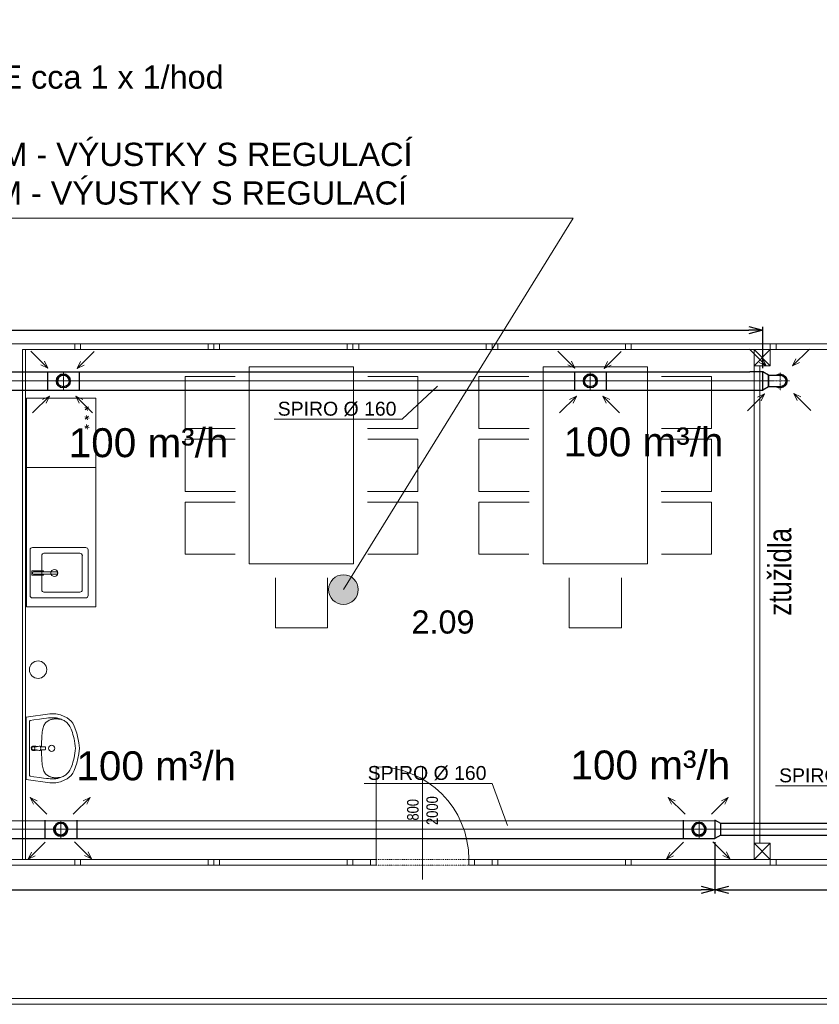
# Model space of a CAD drawing. Header units: millimetres. Extents: x 918337 to 1269480, y -257156 to -67477.
# Tile 96 of 114: x 1200115 to 1207013, y -76762 to -68266. Entities that reach past the tile are written whole.
import ezdxf

# ---------------------------------------------------------------- set-up
doc = ezdxf.new("R2010")
doc.units = ezdxf.units.MM
for name, pattern in [('ACAD_ISO10W100', [18.5, 12, -3, 0.5, -3]), ('DASHED', [0.75, 0.5, -0.25]), ('DĚLICÍ2', [15.875, 6.35, -3.175, 0, -3.175, 0, -3.175]), ('ČÁRKOVANÁ2', [0.375, 0.25, -0.125])]:
    doc.linetypes.add(name, pattern=pattern)
doc.layers.get('0').update_dxf_attribs({"color": 8, "lineweight": 9})
for name, color, linetype, lineweight in [('1VZT - LEGENDY', 7, 'Continuous', 13), ('1VZT-POTRUBI', 4, 'Continuous', 30), ('1VZT-ČERCHOVANÁ', 7, 'ACAD_ISO10W100', 9), ('LEGENDY', 7, 'Continuous', 9), ('St_plocha_místnosti', 3, 'Continuous', 18)]:
    doc.layers.add(name, color=color, linetype=linetype, lineweight=lineweight)
doc.styles.add('Andy', font='arial.ttf')
doc.styles.get("Standard").update_dxf_attribs({"font": 'arial.ttf'})
doc.dimstyles.new('ISO-25', dxfattribs={"dimtxt": 2.5, "dimasz": 2.5, "dimexe": 1.25, "dimexo": 0.625, "dimtad": 1, "dimtxsty": 'Standard', "dimcen": 2.5, "dimadec": 0, "dimazin": 0, "dimtfac": 1, "dimtmove": 0, "dimatfit": 3, "dimfxl": 1, "dimarcsym": 0})

# ---------------------------------------------------------------- blocks, each defined once
blk = doc.blocks.new('SDFSADFS')
at = {"linetype": 'DASHED', "ltscale": 0.5}
for q in [(-138765.2, 238958.4), (-138839.3, 238876.3), (-138765.2, 238802.2), (-138683.1, 238876.3)]:
    blk.add_line((-138765.2, 238876.3), q, dxfattribs=at)
at = {"layer": '1VZT - LEGENDY', "ltscale": 0.5}
for p, q in [((-138899.8, 238988.1), (-139045.1, 239133.3)), ((-139045.1, 239133.3), (-138985.2, 239104.7)), ((-139045.1, 239133.3), (-139016.5, 239073.4)), ((-138645.5, 238985.1), (-138500.2, 239130.4)), ((-138500.2, 239130.4), (-138560.2, 239101.8)), ((-138500.2, 239130.4), (-138528.9, 239070.5)), ((-138884.7, 238745.9), (-139030, 238600.6)), ((-138657.7, 238745.9), (-138512.4, 238600.6)), ((-139030, 238600.6), (-139001.4, 238660.6)), ((-139030, 238600.6), (-138970.1, 238629.2)), ((-138512.4, 238600.6), (-138572.4, 238629.2)), ((-138512.4, 238600.6), (-138541, 238660.6))]:
    blk.add_line(p, q, dxfattribs=at)
at = {"layer": '1VZT-POTRUBI', "color": 6, "ltscale": 0.5}
for radius in [60, 50]:
    blk.add_circle((-138765.2, 238876.3), radius, dxfattribs=at)
at = {"layer": '1VZT-POTRUBI', "color": 6}
for radius, start, end in [(60, 326.44269, 213.55731), (50, 0, 180)]:
    blk.add_arc((-138765.2, 238876.3), radius, start, end, dxfattribs=at)
blk = doc.blocks.new('DSDDSF')
at = {"linetype": 'DASHED', "ltscale": 0.5}
for q in [(-140516.8, 238348), (-140590.9, 238265.9), (-140516.8, 238191.8), (-140434.7, 238265.9)]:
    blk.add_line((-140516.8, 238265.9), q, dxfattribs=at)
at = {"layer": '1VZT - LEGENDY', "ltscale": 0.5}
for p, q in [((-140796.7, 238522.9), (-140651.4, 238377.7)), ((-140251.8, 238520), (-140397.1, 238374.7)), ((-140651.4, 238377.7), (-140680, 238437.6)), ((-140397.1, 238374.7), (-140368.5, 238434.6)), ((-140651.4, 238377.7), (-140711.3, 238406.3)), ((-140397.1, 238374.7), (-140337.2, 238403.3)), ((-140781.5, 237990.2), (-140636.2, 238135.5)), ((-140636.2, 238135.5), (-140696.2, 238106.9)), ((-140636.2, 238135.5), (-140664.8, 238075.6)), ((-140264, 237990.2), (-140409.3, 238135.5)), ((-140409.3, 238135.5), (-140380.7, 238075.6)), ((-140409.3, 238135.5), (-140349.4, 238106.9))]:
    blk.add_line(p, q, dxfattribs=at)
at = {"layer": '1VZT-POTRUBI', "ltscale": 0.5}
for radius in [60, 50]:
    blk.add_circle((-140516.8, 238265.9), radius, dxfattribs=at)
at = {"layer": '1VZT-POTRUBI'}
for radius, start, end in [(60, 326.44269, 213.55731), (50, 0, 180)]:
    blk.add_arc((-140516.8, 238265.9), radius, start, end, dxfattribs=at)
blk = doc.blocks.new('dcsddfsfsdfsfs')
at = {"layer": '1VZT-POTRUBI', "ltscale": 0.5}
for p, q in [((-273791.2, 225508.5), (-273891.2, 225508.5)), ((-273891.2, 225508.5), (-273891.2, 225408.5)), ((-273891.2, 225408.5), (-273791.2, 225408.5))]:
    blk.add_line(p, q, dxfattribs=at)
at = {"layer": '1VZT-POTRUBI'}
for radius, start, end in [(60, 326.44269, 123.55731), (50, 0, 90)]:
    blk.add_arc((-273791.2, 225458.5), radius, start, end, dxfattribs=at)
at = {"layer": '1VZT-POTRUBI', "ltscale": 0.5}
for radius, start, end in [(60, 236.44269, 123.55731), (50, 270, 90)]:
    blk.add_arc((-273791.2, 225458.5), radius, start, end, dxfattribs=at)
blk = doc.blocks.new('ewrwerwerwer')
at = {"layer": '1VZT - LEGENDY', "ltscale": 0.5}
for p, q in [((-274071.1, 225715.6), (-273925.9, 225570.3)), ((-273526.3, 225712.6), (-273671.5, 225567.3)), ((-273925.9, 225570.3), (-273985.8, 225598.9)), ((-273925.9, 225570.3), (-273954.5, 225630.2)), ((-273671.5, 225567.3), (-273642.9, 225627.2)), ((-273671.5, 225567.3), (-273611.6, 225595.9)), ((-274056, 225182.9), (-273910.7, 225328.2)), ((-273910.7, 225328.2), (-273970.6, 225299.6)), ((-273910.7, 225328.2), (-273939.3, 225268.2)), ((-273538.4, 225182.9), (-273683.7, 225328.2)), ((-273683.7, 225328.2), (-273655.1, 225268.2)), ((-273683.7, 225328.2), (-273623.8, 225299.6))]:
    blk.add_line(p, q, dxfattribs=at)
at = {"layer": '1VZT - LEGENDY', "linetype": 'ČÁRKOVANÁ2', "ltscale": 0.5}
for q in [(-273791.2, 225540.6), (-273865.3, 225458.5), (-273791.2, 225384.4), (-273709.1, 225458.5)]:
    blk.add_line((-273791.2, 225458.5), q, dxfattribs=at)
blk = doc.blocks.new('eswfwsfwsfws')
at = {"layer": '1VZT - LEGENDY'}
blk.add_blockref('ewrwerwerwer', (0, 0), dxfattribs=at)
at = {"layer": '1VZT-POTRUBI'}
blk.add_blockref('dcsddfsfsdfsfs', (0, 0), dxfattribs=at)
blk = doc.blocks.new('_Open30')
at = {"color": 0, "linetype": 'ByBlock', "lineweight": -2}
for p, q in [((-1, 0.268), (0, 0)), ((0, 0), (-1, -0.268)), ((0, 0), (-1, 0))]:
    blk.add_line(p, q, dxfattribs=at)
blk = doc.blocks.new('*D770')
at = {"layer": '1VZT - LEGENDY', "color": 0, "lineweight": -2, "ltscale": 0.1, "transparency": 16777216}
for p, q in [((1190434.1, -71273.1), (1190434.1, -70914.9)), ((1190554.1, -70944.9), (1206404.9, -70944.9)), ((1206524.9, -71273.1), (1206524.9, -70914.9))]:
    blk.add_line(p, q, dxfattribs=at)
at = {"layer": 'Defpoints', "color": 0, "ltscale": 0.1, "transparency": 16777216}
for p in [(1206524.9, -70944.9), (1190434.1, -71303.1), (1206524.9, -71303.1)]:
    blk.add_point(p, dxfattribs=at)
at = {"layer": '1VZT - LEGENDY', "color": 0, "lineweight": -2, "ltscale": 0.1, "transparency": 16777216, "xscale": 120, "yscale": 120, "zscale": 120, "rotation": 180}
blk.add_blockref('_Open30', (1190434.1, -70944.9), dxfattribs=at)
at = {"layer": '1VZT - LEGENDY', "color": 0, "lineweight": -2, "ltscale": 0.1, "transparency": 16777216, "xscale": 120, "yscale": 120, "zscale": 120}
blk.add_blockref('_Open30', (1206524.9, -70944.9), dxfattribs=at)
at = {"layer": '1VZT - LEGENDY', "color": 0, "ltscale": 0.1, "transparency": 16777216, "insert": (1198479.5, -70853.6), "char_height": 120, "attachment_point": 5}
blk.add_mtext('16100', dxfattribs=at)
blk = doc.blocks.new('*D771')
at = {"layer": '1VZT - LEGENDY', "color": 0, "lineweight": -2, "ltscale": 0.1, "transparency": 16777216}
for p, q in [((1190434.1, -75362), (1190434.1, -75804.9)), ((1206112.8, -75362), (1206112.8, -75804.9)), ((1190554.1, -75774.9), (1205992.8, -75774.9))]:
    blk.add_line(p, q, dxfattribs=at)
at = {"layer": 'Defpoints', "color": 0, "ltscale": 0.1, "transparency": 16777216}
for p in [(1190434.1, -75332), (1206112.8, -75332), (1206112.8, -75774.9)]:
    blk.add_point(p, dxfattribs=at)
at = {"layer": '1VZT - LEGENDY', "color": 0, "lineweight": -2, "ltscale": 0.1, "transparency": 16777216, "xscale": 120, "yscale": 120, "zscale": 120, "rotation": 180}
blk.add_blockref('_Open30', (1190434.1, -75774.9), dxfattribs=at)
at = {"layer": '1VZT - LEGENDY', "color": 0, "lineweight": -2, "ltscale": 0.1, "transparency": 16777216, "xscale": 120, "yscale": 120, "zscale": 120}
blk.add_blockref('_Open30', (1206112.8, -75774.9), dxfattribs=at)
at = {"layer": '1VZT - LEGENDY', "color": 0, "ltscale": 0.1, "transparency": 16777216, "insert": (1198273.4, -75683.6), "char_height": 120, "attachment_point": 5}
blk.add_mtext('15700', dxfattribs=at)
blk = doc.blocks.new('*D772')
at = {"layer": '1VZT - LEGENDY', "color": 0, "lineweight": -2, "ltscale": 0.1, "transparency": 16777216}
for p, q in [((1206112.8, -75362), (1206112.8, -75804.9)), ((1210705.2, -75332), (1210705.2, -75804.9)), ((1206232.8, -75774.9), (1210585.2, -75774.9))]:
    blk.add_line(p, q, dxfattribs=at)
at = {"layer": 'Defpoints', "color": 0, "ltscale": 0.1, "transparency": 16777216}
for p in [(1206112.8, -75332), (1210705.2, -75302), (1210705.2, -75774.9)]:
    blk.add_point(p, dxfattribs=at)
at = {"layer": '1VZT - LEGENDY', "color": 0, "lineweight": -2, "ltscale": 0.1, "transparency": 16777216, "xscale": 120, "yscale": 120, "zscale": 120, "rotation": 180}
blk.add_blockref('_Open30', (1206112.8, -75774.9), dxfattribs=at)
at = {"layer": '1VZT - LEGENDY', "color": 0, "lineweight": -2, "ltscale": 0.1, "transparency": 16777216, "xscale": 120, "yscale": 120, "zscale": 120}
blk.add_blockref('_Open30', (1210705.2, -75774.9), dxfattribs=at)
at = {"layer": '1VZT - LEGENDY', "color": 0, "ltscale": 0.1, "transparency": 16777216, "insert": (1208409, -75683.6), "char_height": 120, "attachment_point": 5}
blk.add_mtext('4600', dxfattribs=at)
blk = doc.blocks.new('X XZ X X ZX')
at = {"color": 8, "ltscale": 2}
for p, q in [((1086129.4, -110297.2), (1087329.4, -110297.2)), ((1086879.4, -110347.2), (1087329.4, -110347.2)), ((1086879.4, -110347.2), (1086879.4, -114747.2)), ((1088529.4, -110297.2), (1087329.4, -110297.2)), ((1087329.4, -110297.2), (1087329.4, -110347.2)), ((1087379.4, -110297.2), (1087329.4, -110297.2)), ((1087329.4, -110297.2), (1087329.4, -110347.2)), ((1087329.4, -110297.2), (1087329.4, -110347.2)), ((1087329.4, -110347.2), (1088529.4, -110347.2)), ((1087329.4, -110347.2), (1087379.4, -110347.2)), ((1087379.4, -110347.2), (1087379.4, -110297.2)), ((1088479.4, -110347.2), (1088479.4, -110297.2)), ((1088479.4, -110297.2), (1088529.4, -110297.2)), ((1088529.4, -110347.2), (1088479.4, -110347.2)), ((1089729.4, -110297.2), (1088529.4, -110297.2)), ((1088529.4, -110297.2), (1088529.4, -110347.2)), ((1088579.4, -110297.2), (1088529.4, -110297.2)), ((1088529.4, -110297.2), (1088529.4, -110347.2)), ((1088529.4, -110347.2), (1088529.4, -110297.2)), ((1088529.4, -110297.2), (1088529.4, -110347.2)), ((1088529.4, -110347.2), (1089729.4, -110347.2)), ((1088529.4, -110347.2), (1088579.4, -110347.2)), ((1088579.4, -110347.2), (1088579.4, -110297.2)), ((1089679.4, -110347.2), (1089679.4, -110297.2)), ((1089679.4, -110297.2), (1089729.4, -110297.2)), ((1089729.4, -110347.2), (1089679.4, -110347.2)), ((1090929.4, -110297.2), (1089729.4, -110297.2)), ((1089729.4, -110297.2), (1089729.4, -110347.2)), ((1089779.4, -110297.2), (1089729.4, -110297.2)), ((1089729.4, -110297.2), (1089729.4, -110347.2)), ((1089729.4, -110347.2), (1089729.4, -110297.2)), ((1089729.4, -110297.2), (1089729.4, -110347.2)), ((1089729.4, -110347.2), (1090929.4, -110347.2)), ((1089729.4, -110347.2), (1089779.4, -110347.2)), ((1089779.4, -110347.2), (1089779.4, -110297.2)), ((1090879.4, -110347.2), (1090879.4, -110297.2)), ((1090879.4, -110297.2), (1090929.4, -110297.2)), ((1090929.4, -110347.2), (1090879.4, -110347.2)), ((1092129.4, -110297.2), (1090929.4, -110297.2)), ((1090929.4, -110297.2), (1090929.4, -110347.2)), ((1090979.4, -110297.2), (1090929.4, -110297.2)), ((1090929.4, -110297.2), (1090929.4, -110347.2)), ((1090929.4, -110347.2), (1090929.4, -110297.2)), ((1090929.4, -110297.2), (1090929.4, -110347.2)), ((1090929.4, -110347.2), (1092129.4, -110347.2)), ((1090929.4, -110347.2), (1090979.4, -110347.2)), ((1090979.4, -110347.2), (1090979.4, -110297.2)), ((1092079.4, -110347.2), (1092079.4, -110297.2)), ((1092079.4, -110297.2), (1092129.4, -110297.2)), ((1092129.4, -110347.2), (1092079.4, -110347.2)), ((1092129.4, -110347.2), (1092129.4, -110297.2)), ((1092129.4, -110297.2), (1092129.4, -110347.2)), ((1092129.4, -110297.2), (1092129.4, -110347.2)), ((1092129.4, -110297.2), (1093329.4, -110297.2)), ((1092129.4, -110347.2), (1093329.4, -110347.2)), ((1093329.4, -110347.2), (1093189.4, -110347.2)), ((1093189.4, -110347.2), (1093189.4, -110487.2)), ((1093189.4, -110347.2), (1093329.4, -110487.2)), ((1093329.4, -110347.2), (1093189.4, -110487.2)), ((1093329.4, -110297.2), (1093329.4, -110347.2)), ((1094529.4, -110297.2), (1093329.4, -110297.2)), ((1093329.4, -110297.2), (1093329.4, -110347.2)), ((1093379.4, -110297.2), (1093329.4, -110297.2)), ((1093329.4, -110297.2), (1093329.4, -110347.2)), ((1093329.4, -110347.2), (1094529.4, -110347.2)), ((1093329.4, -110347.2), (1093379.4, -110347.2)), ((1093329.4, -110487.2), (1093329.4, -110347.2)), ((1093379.4, -110347.2), (1093379.4, -110297.2)), ((1093189.4, -110487.2), (1093329.4, -110487.2)), ((1093189.4, -110487.2), (1093189.4, -114607.2)), ((1093239.4, -110487.2), (1093239.4, -114607.2)), ((1089929.4, -114747.2), (1089929.4, -113947.2)), ((1093329.4, -114607.2), (1093189.4, -114607.2)), ((1093189.4, -114607.2), (1093189.4, -114747.2)), ((1093189.4, -114607.2), (1093329.4, -114747.2)), ((1093329.4, -114607.2), (1093189.4, -114747.2)), ((1093329.4, -114747.2), (1093329.4, -114607.2)), ((1086129.4, -114747.2), (1087329.4, -114747.2)), ((1087329.4, -114797.2), (1087329.4, -114747.2)), ((1087329.4, -114747.2), (1088529.4, -114747.2)), ((1087379.4, -114747.2), (1087329.4, -114747.2)), ((1087329.4, -114747.2), (1087329.4, -114797.2)), ((1087329.4, -114747.2), (1087329.4, -114797.2)), ((1087379.4, -114797.2), (1087379.4, -114747.2)), ((1088479.4, -114797.2), (1088479.4, -114747.2)), ((1088479.4, -114747.2), (1088529.4, -114747.2)), ((1088529.4, -114797.2), (1088529.4, -114747.2)), ((1088529.4, -114747.2), (1089729.4, -114747.2)), ((1088579.4, -114747.2), (1088529.4, -114747.2)), ((1088529.4, -114747.2), (1088529.4, -114797.2)), ((1088529.4, -114747.2), (1088529.4, -114797.2)), ((1088529.4, -114747.2), (1088529.4, -114797.2)), ((1088579.4, -114797.2), (1088579.4, -114747.2)), ((1089679.4, -114797.2), (1089679.4, -114747.2)), ((1089679.4, -114747.2), (1089729.4, -114747.2)), ((1089729.4, -114797.2), (1089729.4, -114747.2)), ((1089729.4, -114747.2), (1089879.4, -114747.2)), ((1089729.4, -114747.2), (1089729.4, -114797.2)), ((1089729.4, -114747.2), (1089729.4, -114797.2)), ((1089879.4, -114797.2), (1089879.4, -114747.2)), ((1089879.4, -114747.2), (1089929.4, -114747.2)), ((1089879.4, -114747.2), (1089879.4, -114797.2)), ((1089929.4, -114747.2), (1089929.4, -114797.2)), ((1090779.4, -114747.2), (1090729.4, -114747.2)), ((1090729.4, -114747.2), (1090729.4, -114797.2)), ((1090779.4, -114797.2), (1090779.4, -114747.2)), ((1090929.4, -114747.2), (1090779.4, -114747.2)), ((1090779.4, -114747.2), (1090779.4, -114797.2)), ((1090929.4, -114797.2), (1090929.4, -114747.2)), ((1090929.4, -114797.2), (1090929.4, -114747.2)), ((1090929.4, -114747.2), (1092129.4, -114747.2)), ((1090979.4, -114747.2), (1090929.4, -114747.2)), ((1090929.4, -114747.2), (1090929.4, -114797.2)), ((1090979.4, -114797.2), (1090979.4, -114747.2)), ((1092079.4, -114797.2), (1092079.4, -114747.2)), ((1092079.4, -114747.2), (1092129.4, -114747.2)), ((1092129.4, -114747.2), (1092129.4, -114797.2)), ((1092129.4, -114747.2), (1092129.4, -114797.2)), ((1092129.4, -114747.2), (1092129.4, -114797.2)), ((1092129.4, -114747.2), (1093329.4, -114747.2)), ((1093189.4, -114747.2), (1093329.4, -114747.2)), ((1094529.4, -114747.2), (1093329.4, -114747.2)), ((1093329.4, -114747.2), (1093329.4, -114797.2)), ((1093379.4, -114747.2), (1093329.4, -114747.2)), ((1093329.4, -114747.2), (1093329.4, -114797.2)), ((1093329.4, -114747.2), (1093329.4, -114797.2)), ((1093379.4, -114797.2), (1093379.4, -114747.2)), ((1086129.4, -114797.2), (1087329.4, -114797.2)), ((1088529.4, -114797.2), (1087329.4, -114797.2)), ((1087329.4, -114797.2), (1087379.4, -114797.2)), ((1088529.4, -114797.2), (1088479.4, -114797.2)), ((1089729.4, -114797.2), (1088529.4, -114797.2)), ((1088529.4, -114797.2), (1088579.4, -114797.2)), ((1089729.4, -114797.2), (1089679.4, -114797.2)), ((1089879.4, -114797.2), (1089729.4, -114797.2)), ((1089929.4, -114797.2), (1089879.4, -114797.2)), ((1090729.4, -114797.2), (1090779.4, -114797.2)), ((1090779.4, -114797.2), (1090929.4, -114797.2)), ((1092129.4, -114797.2), (1090929.4, -114797.2)), ((1090929.4, -114797.2), (1090979.4, -114797.2)), ((1092129.4, -114797.2), (1092079.4, -114797.2)), ((1092129.4, -114797.2), (1093329.4, -114797.2)), ((1093329.4, -114797.2), (1094529.4, -114797.2)), ((1093329.4, -114797.2), (1093379.4, -114797.2)), ((1076829.4, -115947.2), (1097879.4, -115947.2)), ((1076779.4, -115997.2), (1097879.4, -115997.2))]:
    blk.add_line(p, q, dxfattribs=at)
at = {"color": 8}
for p, q in [((1086904.4, -114747.2), (1086904.4, -110347.2)), ((1086909.3, -113518.1), (1087115.1, -113490.2)), ((1087115.1, -113490.2), (1087165.3, -113490.1)), ((1087165.3, -113490.1), (1087206.7, -113499)), ((1087206.7, -113499), (1087263.7, -113524.3)), ((1086909.5, -114058.1), (1086909.3, -113518.1)), ((1086939.5, -114023.1), (1086939.4, -113553.2)), ((1086943.6, -113548.2), (1086976.4, -113543.1)), ((1086976.4, -113543.1), (1087023.8, -113536.1)), ((1087023.8, -113536.1), (1087059.2, -113531.2)), ((1087059.2, -113531.2), (1087085, -113528.1)), ((1087059.3, -113600.1), (1087063, -113591)), ((1087063, -113591), (1087067.3, -113582.9)), ((1087067.3, -113582.9), (1087072, -113575.7)), ((1087072, -113575.7), (1087077.3, -113569.3)), ((1087077.3, -113569.3), (1087082.9, -113563.5)), ((1087082.9, -113563.5), (1087089, -113558.4)), ((1087085, -113528.1), (1087103.6, -113526.2)), ((1087089, -113558.4), (1087095.5, -113553.9)), ((1087095.5, -113553.9), (1087102.2, -113549.8)), ((1087102.2, -113549.8), (1087109.1, -113546.3)), ((1087103.6, -113526.2), (1087117.5, -113525.2)), ((1087109.1, -113546.3), (1087116, -113543.3)), ((1087116, -113543.3), (1087122.6, -113540.8)), ((1087117.5, -113525.2), (1087128.8, -113524.5)), ((1087122.6, -113540.8), (1087129, -113538.8)), ((1087128.8, -113524.5), (1087137.9, -113524.1)), ((1087129, -113538.8), (1087135, -113537.2)), ((1087135, -113537.2), (1087140.8, -113536.1)), ((1087137.9, -113524.1), (1087145.3, -113524)), ((1087140.8, -113536.1), (1087146.5, -113535.3)), ((1087145.3, -113524), (1087151.3, -113524.2)), ((1087146.5, -113535.3), (1087152.5, -113534.8)), ((1087151.3, -113524.2), (1087156.6, -113524.5)), ((1087152.5, -113534.8), (1087158.8, -113534.6)), ((1087156.6, -113524.5), (1087161.6, -113524.9)), ((1087158.8, -113534.6), (1087165.8, -113534.6)), ((1087161.6, -113524.9), (1087166.7, -113525.6)), ((1087165.8, -113534.6), (1087173.6, -113534.8)), ((1087166.7, -113525.6), (1087171.8, -113526.3)), ((1087171.8, -113526.3), (1087177.2, -113527.3)), ((1087173.6, -113534.8), (1087181.9, -113535.1)), ((1087177.2, -113527.3), (1087182.9, -113528.6)), ((1087181.9, -113535.1), (1087190.3, -113535.6)), ((1087182.9, -113528.6), (1087189.2, -113530.3)), ((1087189.2, -113530.3), (1087196.2, -113532.4)), ((1087190.3, -113535.6), (1087198.4, -113536.2)), ((1087196.2, -113532.4), (1087204, -113534.9)), ((1087198.4, -113536.2), (1087205.8, -113537)), ((1087204, -113534.9), (1087212.3, -113538)), ((1087205.8, -113537), (1087212.3, -113538)), ((1087212.3, -113538), (1087220.7, -113541.4)), ((1087220.7, -113541.4), (1087229.2, -113545.3)), ((1087229.2, -113545.3), (1087237.4, -113549.5)), ((1087237.4, -113549.5), (1087245, -113553.9)), ((1087245, -113553.9), (1087252.1, -113558.7)), ((1087252.1, -113558.7), (1087258.6, -113563.8)), ((1087258.6, -113563.8), (1087264.7, -113569.4)), ((1087263.7, -113524.3), (1087297.1, -113552.8)), ((1087264.7, -113569.4), (1087270.5, -113575.7)), ((1087270.5, -113575.7), (1087276.2, -113582.8)), ((1087276.2, -113582.8), (1087281.7, -113591)), ((1087281.7, -113591), (1087287.2, -113600.4)), ((1087297.1, -113552.8), (1087311.4, -113572.3)), ((1087311.4, -113572.3), (1087324.3, -113596.2)), ((1087324.3, -113596.2), (1087347.4, -113658.6)), ((1087044.9, -113692.9), (1087045.9, -113676.5)), ((1087045.9, -113676.5), (1087047.2, -113661.1)), ((1087047.2, -113661.1), (1087048.9, -113646.8)), ((1087048.9, -113646.8), (1087050.8, -113633.5)), ((1087050.8, -113633.5), (1087053.2, -113621.3)), ((1087053.2, -113621.3), (1087056, -113610.2)), ((1087056, -113610.2), (1087059.3, -113600.1)), ((1087287.2, -113600.4), (1087292.7, -113611.2)), ((1087292.7, -113611.2), (1087298.1, -113623.4)), ((1087298.1, -113623.4), (1087303.4, -113637.1)), ((1087303.4, -113637.1), (1087308.7, -113652.1)), ((1087308.7, -113652.1), (1087313.8, -113668.6)), ((1087313.8, -113668.6), (1087318.9, -113686.3)), ((1087347.4, -113658.6), (1087365.6, -113740.6)), ((1087042.9, -113767.6), (1087043.1, -113747.7)), ((1087043.1, -113747.7), (1087043.5, -113728.6)), ((1087043.5, -113728.6), (1087044.1, -113710.3)), ((1087044.1, -113710.3), (1087044.9, -113692.9)), ((1087318.9, -113686.3), (1087323.5, -113705.1)), ((1087323.5, -113705.1), (1087327.6, -113724.8)), ((1087327.6, -113724.8), (1087330.9, -113745.3)), ((1087330.9, -113745.3), (1087333.2, -113766.7)), ((1087333.2, -113766.7), (1087334.5, -113789.9)), ((1087365.6, -113740.6), (1087369.4, -113788)), ((1086954.4, -113788.1), (1086954.4, -113788.1)), ((1086955.6, -113781.1), (1086955.6, -113781.1)), ((1086955.6, -113795.2), (1086955.6, -113795.2)), ((1086959.2, -113775.2), (1086959.2, -113775.2)), ((1086959.3, -113801), (1086959.3, -113801)), ((1086964.7, -113771.3), (1086964.7, -113771.3)), ((1086964.7, -113805), (1086964.7, -113805)), ((1086971.1, -113769.9), (1086973.4, -113770)), ((1086971.1, -113806.4), (1086973.4, -113806.3)), ((1086973, -113773.1), (1086980, -113773.9)), ((1086973, -113803.1), (1086980, -113802.4)), ((1086973.4, -113770), (1086975.3, -113770)), ((1086973.4, -113806.3), (1086975.3, -113806.2)), ((1086975.3, -113770), (1086977, -113770.1)), ((1086975.3, -113806.2), (1086977, -113806.1)), ((1086977, -113770.1), (1086978.4, -113770.2)), ((1086977, -113806.1), (1086978.4, -113806.1)), ((1086978.4, -113770.2), (1086979.7, -113770.2)), ((1086978.4, -113806.1), (1086979.7, -113806)), ((1086979.7, -113770.2), (1086980.8, -113770.3)), ((1086979.7, -113806), (1086980.8, -113806)), ((1086980, -113773.9), (1086985.8, -113775.1)), ((1086980, -113802.4), (1086985.8, -113801.1)), ((1086980.8, -113770.3), (1086981.9, -113770.4)), ((1086980.8, -113806), (1086981.9, -113805.9)), ((1086981.9, -113770.4), (1086982.9, -113770.4)), ((1086981.9, -113805.9), (1086983, -113805.8)), ((1086982.9, -113770.4), (1086984, -113770.5)), ((1086983, -113805.8), (1086984, -113805.8)), ((1086984, -113770.5), (1086985.1, -113770.6)), ((1086984, -113805.8), (1086985.1, -113805.7)), ((1086985.1, -113770.6), (1086986.2, -113770.6)), ((1086985.1, -113805.7), (1086986.2, -113805.6)), ((1086985.8, -113775.1), (1086990.3, -113776.1)), ((1086985.8, -113801.1), (1086990.3, -113800.2)), ((1086986.2, -113770.6), (1086987.4, -113770.7)), ((1086986.2, -113805.6), (1086987.4, -113805.5)), ((1086987.4, -113770.7), (1086988.6, -113770.8)), ((1086987.4, -113805.5), (1086988.7, -113805.4)), ((1086988.6, -113770.8), (1086990, -113770.9)), ((1086988.7, -113805.4), (1086990, -113805.3)), ((1086990, -113770.9), (1086991.4, -113771)), ((1086990, -113805.3), (1086991.4, -113805.2)), ((1086990.3, -113776.1), (1086994.4, -113776.4)), ((1086990.3, -113800.2), (1086994.4, -113799.8)), ((1086991.4, -113771), (1086992.9, -113771.1)), ((1086991.4, -113805.2), (1086992.9, -113805.1)), ((1086992.9, -113771.1), (1086994.4, -113771.2)), ((1086992.9, -113805.1), (1086994.4, -113805)), ((1086994.4, -113771.2), (1086995.9, -113771.3)), ((1086994.4, -113776.4), (1086999.8, -113775.7)), ((1086994.4, -113799.8), (1086999.8, -113800.5)), ((1086994.4, -113805), (1086995.9, -113804.9)), ((1086995.9, -113771.3), (1086997.4, -113771.4)), ((1086995.9, -113804.9), (1086997.4, -113804.8)), ((1086997.4, -113771.4), (1086998.9, -113771.5)), ((1086997.4, -113804.8), (1086998.9, -113804.7)), ((1086998.9, -113771.5), (1087000.5, -113771.6)), ((1086998.9, -113804.7), (1087000.5, -113804.6)), ((1086999.8, -113775.7), (1087009.8, -113773.5)), ((1086999.8, -113800.5), (1087009.9, -113802.8)), ((1087000.5, -113771.6), (1087002.3, -113771.7)), ((1087000.5, -113804.6), (1087002.3, -113804.5)), ((1087002.3, -113771.7), (1087004.2, -113771.9)), ((1087002.3, -113804.5), (1087004.2, -113804.4)), ((1087004.2, -113771.9), (1087006.2, -113772)), ((1087004.2, -113804.4), (1087006.3, -113804.2)), ((1087006.2, -113772), (1087008.6, -113772.2)), ((1087006.3, -113804.2), (1087008.6, -113804.1)), ((1087008.6, -113772.2), (1087011.1, -113772.3)), ((1087008.6, -113804.1), (1087011.1, -113803.9)), ((1087009.8, -113773.5), (1087022.9, -113769.9)), ((1087009.9, -113802.8), (1087022.9, -113806.3)), ((1087011.1, -113772.3), (1087013.5, -113772.5)), ((1087011.1, -113803.9), (1087013.5, -113803.7)), ((1087022.9, -113769.9), (1087029.6, -113769.1)), ((1087022.9, -113806.3), (1087029.6, -113807.1)), ((1087029.6, -113769.1), (1087031.9, -113770.1)), ((1087029.6, -113807.1), (1087031.9, -113806.1)), ((1087031.9, -113770.1), (1087032.8, -113771.5)), ((1087031.9, -113806.1), (1087032.9, -113804.7)), ((1087032.8, -113771.5), (1087034.1, -113775.5)), ((1087032.9, -113804.7), (1087034.1, -113800.7)), ((1087033.7, -113773.7), (1087036.9, -113773.9)), ((1087033.7, -113802.5), (1087036.9, -113802.3)), ((1087034.1, -113775.5), (1087034.6, -113779.2)), ((1087034.1, -113800.7), (1087034.6, -113797)), ((1087034.6, -113779.2), (1087035.3, -113788.1)), ((1087034.6, -113797), (1087035.3, -113788.1)), ((1087036.9, -113773.9), (1087040.5, -113774.1)), ((1087036.9, -113802.3), (1087040.5, -113802.2)), ((1087040.5, -113774.1), (1087044, -113774.2)), ((1087040.5, -113802.2), (1087044, -113802)), ((1087042.9, -113774.2), (1087042.9, -113767.6)), ((1087042.9, -113802.1), (1087042.9, -113808.6)), ((1087042.9, -113808.6), (1087043.2, -113828.5)), ((1087043.2, -113828.5), (1087043.5, -113847.6)), ((1087043.5, -113847.6), (1087044.1, -113865.9)), ((1087044, -113774.2), (1087047.6, -113774.3)), ((1087044, -113802), (1087047.6, -113801.9)), ((1087047.6, -113774.3), (1087051.1, -113774.4)), ((1087047.6, -113801.9), (1087051.1, -113801.8)), ((1087051.1, -113774.4), (1087054.4, -113774.5)), ((1087051.1, -113801.8), (1087054.4, -113801.7)), ((1087054.4, -113774.5), (1087057.5, -113774.6)), ((1087054.4, -113801.7), (1087057.5, -113801.6)), ((1087057.5, -113774.6), (1087060.3, -113774.7)), ((1087057.5, -113801.6), (1087060.3, -113801.5)), ((1087060.3, -113774.7), (1087062.8, -113774.7)), ((1087060.3, -113801.5), (1087062.8, -113801.5)), ((1087062.8, -113774.7), (1087064.9, -113774.8)), ((1087062.8, -113801.5), (1087064.9, -113801.4)), ((1087064.9, -113774.8), (1087066.7, -113774.9)), ((1087064.9, -113801.4), (1087066.7, -113801.3)), ((1087066.7, -113774.9), (1087068.2, -113775)), ((1087066.7, -113801.3), (1087068.2, -113801.3)), ((1087068.2, -113775), (1087069.3, -113775)), ((1087068.2, -113801.3), (1087069.4, -113801.2)), ((1087069.3, -113775), (1087070.4, -113775.1)), ((1087069.4, -113801.2), (1087070.4, -113801.1)), ((1087070.4, -113775.1), (1087071.2, -113775.2)), ((1087070.4, -113801.1), (1087071.2, -113801)), ((1087071.2, -113775.2), (1087071.9, -113775.3)), ((1087071.2, -113801), (1087071.9, -113800.9)), ((1087071.9, -113775.3), (1087072.6, -113775.4)), ((1087071.9, -113800.9), (1087072.6, -113800.8)), ((1087072.6, -113775.4), (1087073.1, -113775.6)), ((1087072.6, -113800.8), (1087073.2, -113800.6)), ((1087073.1, -113775.6), (1087073.6, -113775.7)), ((1087073.2, -113800.6), (1087073.7, -113800.5)), ((1087073.6, -113775.7), (1087074.1, -113775.9)), ((1087073.7, -113800.5), (1087074.1, -113800.3)), ((1087074.1, -113775.9), (1087074.5, -113776.1)), ((1087074.1, -113800.3), (1087074.5, -113800.1)), ((1087074.5, -113776.1), (1087074.9, -113776.4)), ((1087074.5, -113800.1), (1087074.9, -113799.8)), ((1087074.9, -113776.4), (1087075.2, -113776.7)), ((1087074.9, -113799.8), (1087075.2, -113799.6)), ((1087075.2, -113776.7), (1087075.6, -113777)), ((1087075.2, -113799.6), (1087075.6, -113799.2)), ((1087075.6, -113777), (1087075.9, -113777.4)), ((1087075.6, -113799.2), (1087075.9, -113798.8)), ((1087075.9, -113777.4), (1087076.1, -113777.8)), ((1087075.9, -113798.8), (1087076.1, -113798.4)), ((1087076.1, -113777.8), (1087076.4, -113778.4)), ((1087076.1, -113798.4), (1087076.4, -113797.8)), ((1087076.4, -113778.4), (1087076.6, -113779.1)), ((1087076.4, -113797.8), (1087076.6, -113797.1)), ((1087076.6, -113779.1), (1087076.8, -113780.1)), ((1087076.6, -113797.1), (1087076.8, -113796.2)), ((1087076.8, -113780.1), (1087076.9, -113781.4)), ((1087076.8, -113796.2), (1087076.9, -113794.8)), ((1087076.9, -113781.4), (1087077, -113783.3)), ((1087076.9, -113794.8), (1087077, -113792.9)), ((1087077, -113783.3), (1087077.1, -113785.9)), ((1087077, -113792.9), (1087077.1, -113790.3)), ((1087077.1, -113785.9), (1087077.1, -113788.1)), ((1087077.1, -113790.3), (1087077.1, -113788.1)), ((1087323.6, -113871), (1087327.6, -113851.3)), ((1087327.6, -113851.3), (1087330.9, -113830.8)), ((1087330.9, -113830.8), (1087333.2, -113809.4)), ((1087333.2, -113809.4), (1087334.5, -113786.2)), ((1087347.5, -113917.5), (1087365.6, -113835.4)), ((1087365.6, -113835.4), (1087369.4, -113788)), ((1087044.1, -113865.9), (1087044.9, -113883.3)), ((1087044.9, -113883.3), (1087046, -113899.7)), ((1087046, -113899.7), (1087047.3, -113915.1)), ((1087047.3, -113915.1), (1087048.9, -113929.4)), ((1087048.9, -113929.4), (1087050.9, -113942.7)), ((1087303.5, -113939), (1087308.7, -113924)), ((1087308.7, -113924), (1087313.9, -113907.5)), ((1087313.9, -113907.5), (1087318.9, -113889.8)), ((1087318.9, -113889.8), (1087323.6, -113871)), ((1087324.4, -113979.8), (1087347.5, -113917.5)), ((1087050.9, -113942.7), (1087053.3, -113954.9)), ((1087053.3, -113954.9), (1087056.1, -113966.1)), ((1087056.1, -113966.1), (1087059.4, -113976.1)), ((1087059.4, -113976.1), (1087063.1, -113985.2)), ((1087063.1, -113985.2), (1087067.4, -113993.3)), ((1087067.4, -113993.3), (1087072.2, -114000.5)), ((1087072.2, -114000.5), (1087077.4, -114007)), ((1087077.4, -114007), (1087083, -114012.7)), ((1087083, -114012.7), (1087089.1, -114017.8)), ((1087089.1, -114017.8), (1087095.6, -114022.3)), ((1087095.6, -114022.3), (1087102.4, -114026.4)), ((1087237.5, -114026.7), (1087245.1, -114022.2)), ((1087245.1, -114022.2), (1087252.2, -114017.4)), ((1087252.2, -114017.4), (1087258.7, -114012.3)), ((1087258.7, -114012.3), (1087264.8, -114006.7)), ((1087264.8, -114006.7), (1087270.6, -114000.4)), ((1087270.6, -114000.4), (1087276.3, -113993.3)), ((1087276.3, -113993.3), (1087281.8, -113985.1)), ((1087281.8, -113985.1), (1087287.3, -113975.7)), ((1087287.3, -113975.7), (1087292.8, -113964.9)), ((1087292.8, -113964.9), (1087298.2, -113952.6)), ((1087297.2, -114023.3), (1087311.5, -114003.8)), ((1087298.2, -113952.6), (1087303.5, -113939)), ((1087311.5, -114003.8), (1087324.4, -113979.8)), ((1090329.4, -114920.1), (1090329.4, -113953.9)), ((1086909.5, -114058.1), (1087115.3, -114085.9)), ((1086943.7, -114028.1), (1086976.6, -114033.2)), ((1086976.6, -114033.2), (1087023.9, -114040.2)), ((1087023.9, -114040.2), (1087059.3, -114045)), ((1087059.3, -114045), (1087085.1, -114048.1)), ((1087085.1, -114048.1), (1087103.7, -114050)), ((1087102.4, -114026.4), (1087109.2, -114029.9)), ((1087103.7, -114050), (1087117.7, -114051)), ((1087109.2, -114029.9), (1087116.1, -114032.9)), ((1087115.3, -114085.9), (1087165.5, -114086)), ((1087116.1, -114032.9), (1087122.8, -114035.4)), ((1087117.7, -114051), (1087128.9, -114051.7)), ((1087122.8, -114035.4), (1087129.2, -114037.4)), ((1087128.9, -114051.7), (1087138.1, -114052)), ((1087129.2, -114037.4), (1087135.1, -114039)), ((1087135.1, -114039), (1087140.9, -114040.1)), ((1087138.1, -114052), (1087145.4, -114052.1)), ((1087140.9, -114040.1), (1087146.6, -114040.9)), ((1087145.4, -114052.1), (1087151.4, -114052)), ((1087146.6, -114040.9), (1087152.6, -114041.4)), ((1087151.4, -114052), (1087156.7, -114051.7)), ((1087152.6, -114041.4), (1087158.9, -114041.6)), ((1087156.7, -114051.7), (1087161.7, -114051.2)), ((1087158.9, -114041.6), (1087166, -114041.5)), ((1087161.7, -114051.2), (1087166.8, -114050.6)), ((1087165.5, -114086), (1087206.9, -114077.2)), ((1087166, -114041.5), (1087173.7, -114041.4)), ((1087166.8, -114050.6), (1087172, -114049.8)), ((1087172, -114049.8), (1087177.3, -114048.8)), ((1087173.7, -114041.4), (1087182, -114041)), ((1087177.3, -114048.8), (1087183, -114047.5)), ((1087182, -114041), (1087190.4, -114040.6)), ((1087183, -114047.5), (1087189.3, -114045.9)), ((1087189.3, -114045.9), (1087196.4, -114043.8)), ((1087190.4, -114040.6), (1087198.5, -114039.9)), ((1087196.4, -114043.8), (1087204.1, -114041.2)), ((1087198.5, -114039.9), (1087206, -114039.1)), ((1087204.1, -114041.2), (1087212.4, -114038.2)), ((1087206, -114039.1), (1087212.4, -114038.2)), ((1087206.9, -114077.2), (1087263.8, -114051.8)), ((1087212.4, -114038.2), (1087220.9, -114034.7)), ((1087220.9, -114034.7), (1087229.3, -114030.9)), ((1087229.3, -114030.9), (1087237.5, -114026.7)), ((1087263.8, -114051.8), (1087297.2, -114023.3))]:
    blk.add_line(p, q, dxfattribs=at)
at = {"color": 8, "linetype": 'Continuous'}
for p, q in [((1088835.2, -110496.1), (1089735.2, -110496.1)), ((1088835.2, -112196.1), (1088835.2, -110496.1)), ((1089735.2, -110496.1), (1089735.2, -112196.1)), ((1091369.3, -110496.1), (1092269.3, -110496.1)), ((1091369.3, -112196.1), (1091369.3, -110496.1)), ((1091369.3, -110496.1), (1092269.3, -110496.1)), ((1091369.3, -112196.1), (1091369.3, -110496.1)), ((1092269.3, -110496.1), (1092269.3, -112196.1)), ((1092269.3, -110496.1), (1092269.3, -112196.1)), ((1088282, -110578.6), (1088282, -111028.6)), ((1088282, -110578.6), (1088713.3, -110578.6)), ((1090288.4, -110578.6), (1089857.1, -110578.6)), ((1090288.4, -110578.6), (1090288.4, -111028.6)), ((1090816.1, -110578.6), (1090816.1, -111028.6)), ((1090816.1, -110578.6), (1091247.5, -110578.6)), ((1090816.1, -110578.6), (1090816.1, -111028.6)), ((1090816.1, -110578.6), (1091247.5, -110578.6)), ((1092822.5, -110578.6), (1092391.2, -110578.6)), ((1092822.5, -110578.6), (1092391.2, -110578.6)), ((1092822.5, -110578.6), (1092822.5, -111028.6)), ((1092822.5, -110578.6), (1092822.5, -111028.6)), ((1088714.5, -111028.6), (1088282, -111028.6)), ((1089855.8, -111028.6), (1090288.4, -111028.6)), ((1091248.7, -111028.6), (1090816.1, -111028.6)), ((1091248.7, -111028.6), (1090816.1, -111028.6)), ((1092390, -111028.6), (1092822.5, -111028.6)), ((1092390, -111028.6), (1092822.5, -111028.6)), ((1088282.6, -111121.1), (1088282.6, -111571.1)), ((1088282.6, -111121.1), (1088713.9, -111121.1)), ((1090287.8, -111121.1), (1089856.5, -111121.1)), ((1090287.8, -111121.1), (1090287.8, -111571.1)), ((1090816.8, -111121.1), (1090816.8, -111571.1)), ((1090816.8, -111121.1), (1091248.1, -111121.1)), ((1090816.8, -111121.1), (1090816.8, -111571.1)), ((1090816.8, -111121.1), (1091248.1, -111121.1)), ((1092821.9, -111121.1), (1092390.6, -111121.1)), ((1092821.9, -111121.1), (1092390.6, -111121.1)), ((1092821.9, -111121.1), (1092821.9, -111571.1)), ((1092821.9, -111121.1), (1092821.9, -111571.1)), ((1088715.1, -111571.1), (1088282.6, -111571.1)), ((1089855.2, -111571.1), (1090287.8, -111571.1)), ((1091249.3, -111571.1), (1090816.8, -111571.1)), ((1091249.3, -111571.1), (1090816.8, -111571.1)), ((1092389.4, -111571.1), (1092821.9, -111571.1)), ((1092389.4, -111571.1), (1092821.9, -111571.1)), ((1088714.5, -111663.5), (1088282, -111663.5)), ((1088282, -112113.5), (1088282, -111663.5)), ((1089855.8, -111663.5), (1090288.4, -111663.5)), ((1090288.4, -112113.5), (1090288.4, -111663.5)), ((1091248.7, -111663.5), (1090816.1, -111663.5)), ((1090816.1, -112113.5), (1090816.1, -111663.5)), ((1091248.7, -111663.5), (1090816.1, -111663.5)), ((1090816.1, -112113.5), (1090816.1, -111663.5)), ((1092390, -111663.5), (1092822.5, -111663.5)), ((1092390, -111663.5), (1092822.5, -111663.5)), ((1092822.5, -112113.5), (1092822.5, -111663.5)), ((1092822.5, -112113.5), (1092822.5, -111663.5)), ((1088282, -112113.5), (1088713.3, -112113.5)), ((1090288.4, -112113.5), (1089857.1, -112113.5)), ((1090816.1, -112113.5), (1091247.5, -112113.5)), ((1090816.1, -112113.5), (1091247.5, -112113.5)), ((1092822.5, -112113.5), (1092391.2, -112113.5)), ((1092822.5, -112113.5), (1092391.2, -112113.5)), ((1089735.2, -112196.1), (1088835.2, -112196.1)), ((1092269.3, -112196.1), (1091369.3, -112196.1)), ((1092269.3, -112196.1), (1091369.3, -112196.1)), ((1089061.1, -112749.2), (1089061.1, -112317.9)), ((1089511.1, -112316.7), (1089511.1, -112749.2)), ((1091595.2, -112749.2), (1091595.2, -112317.9)), ((1091595.2, -112749.2), (1091595.2, -112317.9)), ((1092045.2, -112316.7), (1092045.2, -112749.2)), ((1092045.2, -112316.7), (1092045.2, -112749.2)), ((1089061.1, -112749.2), (1089511.1, -112749.2)), ((1091595.2, -112749.2), (1092045.2, -112749.2)), ((1091595.2, -112749.2), (1092045.2, -112749.2))]:
    blk.add_line(p, q, dxfattribs=at)
at = {"color": 8, "ltscale": 0.5}
for p, q in [((1086911.8, -112566.3), (1086911.8, -110766.3)), ((1086911.8, -110766.3), (1087511.8, -110766.3)), ((1087511.8, -112566.3), (1087511.8, -110766.3)), ((1087434.2, -110853.9), (1087415.9, -110847.8)), ((1087434.2, -110853.9), (1087419.7, -110866.7)), ((1087434.2, -110853.9), (1087430.3, -110835)), ((1087434.2, -110853.9), (1087448.7, -110841.1)), ((1087434.2, -110853.9), (1087438, -110872.8)), ((1087434.2, -110853.9), (1087452.5, -110860)), ((1087434.2, -110933.9), (1087415.9, -110927.8)), ((1087434.2, -110933.9), (1087419.7, -110946.7)), ((1087434.2, -110933.9), (1087430.3, -110915)), ((1087434.2, -110933.9), (1087448.7, -110921.1)), ((1087434.2, -110933.9), (1087452.5, -110940)), ((1087434.2, -110933.9), (1087438, -110952.8)), ((1087434.2, -111013.9), (1087415.9, -111007.8)), ((1087434.2, -111013.9), (1087419.7, -111026.7)), ((1087434.2, -111013.9), (1087430.3, -110995)), ((1087434.2, -111013.9), (1087448.7, -111001.1)), ((1087434.2, -111013.9), (1087438, -111032.8)), ((1087434.2, -111013.9), (1087452.5, -111020)), ((1086911.8, -111366.3), (1087511.8, -111366.3)), ((1086963.9, -112055.4), (1087423.9, -112055.4)), ((1086943.9, -112470.7), (1086943.9, -112075.4)), ((1087043.9, -112420.4), (1087043.9, -112125.4)), ((1087063.9, -112105.4), (1087373.9, -112105.4)), ((1087393.9, -112125.4), (1087393.9, -112420.4)), ((1087443.9, -112075.4), (1087443.9, -112470.7)), ((1086959.9, -112295.4), (1086959.9, -112255.5)), ((1086959.9, -112255.5), (1087024.9, -112255.5)), ((1087024.9, -112295.4), (1086959.9, -112295.4)), ((1086973.9, -112266.4), (1087171.8, -112266.4)), ((1087024.9, -112266.4), (1086973.9, -112266.4)), ((1087171.8, -112284.4), (1086973.9, -112284.4)), ((1086973.9, -112284.4), (1087024.9, -112284.4)), ((1087024.9, -112255.5), (1087024.9, -112266.4)), ((1087024.9, -112284.4), (1087024.9, -112295.4)), ((1087025.9, -112266.4), (1087025.9, -112255.7)), ((1087025.9, -112255.7), (1087060.9, -112255.7)), ((1087060.9, -112266.4), (1087025.9, -112266.4)), ((1087025.9, -112295.1), (1087025.9, -112284.4)), ((1087025.9, -112284.4), (1087060.9, -112284.4)), ((1087060.9, -112295.1), (1087025.9, -112295.1)), ((1087060.9, -112255.7), (1087060.9, -112266.4)), ((1087060.9, -112284.4), (1087060.9, -112295.1)), ((1087423.9, -112490.7), (1086963.9, -112490.7)), ((1087373.9, -112440.4), (1087063.9, -112440.4)), ((1086911.8, -112566.3), (1087511.8, -112566.3))]:
    blk.add_line(p, q, dxfattribs=at)
at = {"color": 8, "linetype": 'DĚLICÍ2'}
for p, q in [((1089929.4, -114747.2), (1090729.4, -114747.2)), ((1089929.4, -114797.2), (1090729.4, -114797.2))]:
    blk.add_line(p, q, dxfattribs=at)
at = {"color": 8, "ltscale": 0.5}
blk.add_circle((1087153.9, -112275.4), 30, dxfattribs=at)
at = {"color": 8, "ltscale": 2}
blk.add_circle((1087013.3, -113109.4), 75, dxfattribs=at)
at = {"color": 8, "ltscale": 0.5}
for centre, radius, start, end in [((1086963.9, -112075.4), 20, 90, 180), ((1087423.9, -112075.4), 20, 0, 90), ((1087063.9, -112125.4), 20, 90, 180), ((1087373.9, -112125.4), 20, 0, 90), ((1086973.9, -112275.4), 9, 90, 270), ((1086973.9, -112275.4), 9, 90, 270), ((1087171.8, -112275.4), 9, 269.85276, 89.85276), ((1086963.9, -112470.7), 20, 180, 270), ((1087063.9, -112420.4), 20, 180, 270), ((1087373.9, -112420.4), 20, 270, 0), ((1087423.9, -112470.7), 20, 270, 0)]:
    blk.add_arc(centre, radius, start, end, dxfattribs=at)
at = {"color": 8, "ltscale": 2}
blk.add_arc((1089929.4, -114747.2), 800, 0, 90, dxfattribs=at)
at = {"color": 8}
for centre, major_axis, start_param, end_param in [((1086944.4, -113553.2), (3.54, -3.54), 2.51122, 3.927237), ((1087129.4, -113788.1), (-19.1, -19.1), 0.785398, 7.068583), ((1086974.2, -113788.1), (14, -14), 3.564351, 3.927237), ((1086974.2, -113788.1), (14, -14), 3.927237, 4.290124), ((1086972.7, -113787.5), (12.9, -12.9), 3.185282, 3.564351), ((1086972.7, -113788.7), (12.9, -12.9), 4.290124, 4.669192), ((1086972.3, -113788.1), (-10.6, -10.6), 3.881371, 7.115283), ((1086972.3, -113788.1), (9.75, -9.75), -0.785398, 5.497787), ((1086971.7, -113786.6), (-11.9, -11.9), 4.351639, 4.756078), ((1086971.7, -113789.6), (-11.9, -11.9), 6.239989, 6.644428), ((1086971.1, -113785.3), (10.9, -10.9), 2.356441, 2.780842), ((1086971.1, -113791), (10.9, -10.9), -1.209553, -0.785152), ((1086944.5, -114023.1), (-3.54, -3.54), 5.498034, 6.914051)]:
    blk.add_ellipse(centre, major_axis=major_axis, ratio=1, start_param=start_param, end_param=end_param, dxfattribs=at)
at = {"color": 8, "ltscale": 0.5}
blk.add_point((1087393.9, -112125.4), dxfattribs=at)
at = {"color": 8, "ltscale": 2, "width": 0.8}
blk.add_text('ztužidla', height=200, rotation=90, dxfattribs=at).set_placement((1093511.1, -112644.2))
at = {"color": 8, "width": 0.8}
for s, p in [('800', (1090296, -114411.8)), ('2000', (1090462.7, -114449.9))]:
    blk.add_text(s, height=100, rotation=90, dxfattribs=at).set_placement(p)

msp = doc.modelspace()

# ---------------------------------------------------------------- hatches: boundary and pattern name
at = {"layer": '1VZT - LEGENDY', "ltscale": 0.1}
h = msp.add_hatch(color=256, dxfattribs=at)
h.dxf.hatch_style = 1
h.paths.add_polyline_path([(1203035.6, -73183.8, 1), (1202779.2, -73183.8, 1)])

# ---------------------------------------------------------------- linework, layer by layer
for p, q in [((1195070, -69979.2), (1204890.9, -69979.2)), ((1204890.9, -69979.2), (1202907.4, -73183.8)), ((1203414.6, -71713.1), (1203718.9, -71427.1)), ((1202310.7, -71713.1), (1203414.6, -71713.1)), ((1203087.3, -74856.2), (1204191.2, -74856.2)), ((1204191.2, -74856.2), (1204322, -75218)), ((1206636.2, -74877), (1207740.2, -74877))]:
    msp.add_line(p, q, dxfattribs=at)
msp.add_circle((1202907.4, -73183.8), 128.2, dxfattribs=at)
at = {"layer": '1VZT-POTRUBI', "ltscale": 0.1}
for p, q in [((1194779, -71303.1), (1206413.6, -71303.1)), ((1200354.4, -71303.1), (1200354.4, -71463.1)), ((1200628.9, -71303.1), (1200628.9, -71463.1)), ((1204900.7, -71303.1), (1204900.7, -71463.1)), ((1205175.2, -71303.1), (1205175.2, -71463.1)), ((1206524.9, -71303.1), (1206413.6, -71303.1)), ((1206524.9, -71463.1), (1206524.9, -71303.1)), ((1206574.9, -71333.1), (1206524.9, -71303.1)), ((1206574.9, -71333.1), (1206574.9, -71433.1)), ((1206574.9, -71433.1), (1206524.9, -71463.1)), ((1194779, -71463.1), (1206413.6, -71463.1)), ((1206413.6, -71463.1), (1206524.9, -71463.1))]:
    msp.add_line(p, q, dxfattribs=at)
at = {"layer": '1VZT-POTRUBI', "color": 6, "ltscale": 0.1}
for p, q in [((1194779, -75172), (1206112.8, -75177.8)), ((1200332.1, -75172), (1200332.1, -75332)), ((1200606.6, -75172), (1200606.6, -75332)), ((1205838.3, -75172), (1205838.3, -75332)), ((1205838.3, -75177.8), (1205838.3, -75332)), ((1206112.8, -75172), (1206112.8, -75332)), ((1206162.8, -75202), (1206112.8, -75172)), ((1206112.8, -75172), (1206112.8, -75332)), ((1206112.8, -75177.8), (1206112.8, -75332)), ((1206162.8, -75302), (1206162.8, -75202)), ((1210705.2, -75202), (1206162.8, -75202)), ((1194779, -75332), (1206112.8, -75332)), ((1206162.8, -75302), (1206112.8, -75332)), ((1206162.8, -75302), (1210705.2, -75302))]:
    msp.add_line(p, q, dxfattribs=at)
at = {"layer": '1VZT-ČERCHOVANÁ', "ltscale": 0.1}
msp.add_line((1190434.1, -71383.1), (1206614.9, -71383.1), dxfattribs=at)
at = {"layer": '1VZT-ČERCHOVANÁ', "color": 7, "ltscale": 0.1}
msp.add_line((1190434.1, -75252), (1210705.2, -75252), dxfattribs=at)

# ---------------------------------------------------------------- block references
msp.add_blockref('X XZ X X ZX', (113260.7, 39235.1))
at = {"xscale": -1, "rotation": 180}
for p in [(1339234.5, 163624.4), (1344740.7, 163624.4)]:
    msp.add_blockref('SDFSADFS', p, dxfattribs=at)
at = {"layer": '1VZT - LEGENDY', "xscale": -1, "rotation": 180}
msp.add_blockref('eswfwsfwsfws', (1480466.1, 154075.5), dxfattribs=at)
at = {"layer": '1VZT - LEGENDY'}
for p in [(1341008.4, -309649), (1345554.7, -309649)]:
    msp.add_blockref('DSDDSF', p, dxfattribs=at)

# ---------------------------------------------------------------- texts
at = {"layer": 'LEGENDY', "lineweight": 5}
for s, width, gutter_width, heights, insert, char_height, attachment_point in [('\\A1;{\\LVĚTRÁNÍ MISTROVEN\\P}-VĚTRÁNO NUCENĚ ROVNOTLACE cca 1 x 1/hod\\P-CELKOVÉ MNOŽSTVÍ 350 m³/hod\\P-PŘÍVOD VZDUCHU POD STROPEM - VÝUSTKY S REGULACÍ \\P-ODVOD VZDUCHU POD STROPEM - VÝUSTKY S REGULACÍ', 10573.444, 0, [2614.2], (1195432.2, -69863.8), 200, 7), ('SPIRO %%C 160', 1517.357, 12.5, [0], (1202853.1, -71624.8), 120, 5), ('100 m³/h', 1517.357, 12.5, [0], (1200538, -71790.7), 250, 1), ('100 m³/h', 1517.357, 12.5, [0], (1204808.4, -71784), 250, 1), ('100 m³/h', 1517.357, 12.5, [0], (1200604, -74579.1), 250, 1), ('100 m³/h', 1517.357, 12.5, [0], (1204866.4, -74572.1), 250, 1), ('SPIRO %%C 160', 1517.357, 12.5, [0], (1203629.7, -74767.9), 120, 5), ('SPIRO %%C 100', 1517.357, 12.5, [0], (1207178.7, -74788.7), 120, 5)]:
    msp.add_mtext_dynamic_manual_height_columns(s, width=width, gutter_width=gutter_width, heights=heights, dxfattribs=dict(at, insert=insert, char_height=char_height, attachment_point=attachment_point))
at = {"layer": 'St_plocha_místnosti', "ltscale": 2, "style": 'Andy'}
msp.add_text('2.09', height=200, dxfattribs=at).set_placement((1203495.1, -73562.9))

# ---------------------------------------------------------------- dimensions: what is measured, and where the dimension line sits
at = {"layer": '1VZT - LEGENDY', "ltscale": 0.1}
for base, p1, p2, picture, middle in [((1206524.9, -70944.9), (1190434.1, -71303.1), (1206524.9, -71303.1), '*D770', (1198479.5, -70853.6)), ((1210705.2, -75774.9), (1206112.8, -75332), (1210705.2, -75302), '*D772', (1208409, -75683.6))]:
    dim = msp.add_linear_dim(base=base, p1=p1, p2=p2, dimstyle='ISO-25', override={"dimtxt": 120, "dimasz": 120, "dimexe": 30, "dimexo": 30, "dimgap": 30, "dimdec": 0, "dimrnd": 50, "dimblk": 'Open30', "dimtdec": 0, "dimldrblk": 'Open30', "dimfxl": 10}, dxfattribs=at)
    dim.commit()
    dim.dimension.update_dxf_attribs({"geometry": picture, "text_midpoint": middle})
dim = msp.add_linear_dim(base=(1206112.8, -75774.9), p1=(1190434.1, -75332), p2=(1206112.8, -75332), dimstyle='ISO-25', override={"dimtxt": 120, "dimasz": 120, "dimexe": 30, "dimexo": 30, "dimgap": 30, "dimdec": 0, "dimrnd": 50, "dimblk": 'Open30', "dimtdec": 0, "dimldrblk": 'Open30', "dimfxl": 10}, dxfattribs=at)
dim.commit()
dim.dimension.update_dxf_attribs({"geometry": '*D771', "text_midpoint": (1198273.4, -75774.9), "dimtype": 160})

doc.saveas('drawing.dxf')
